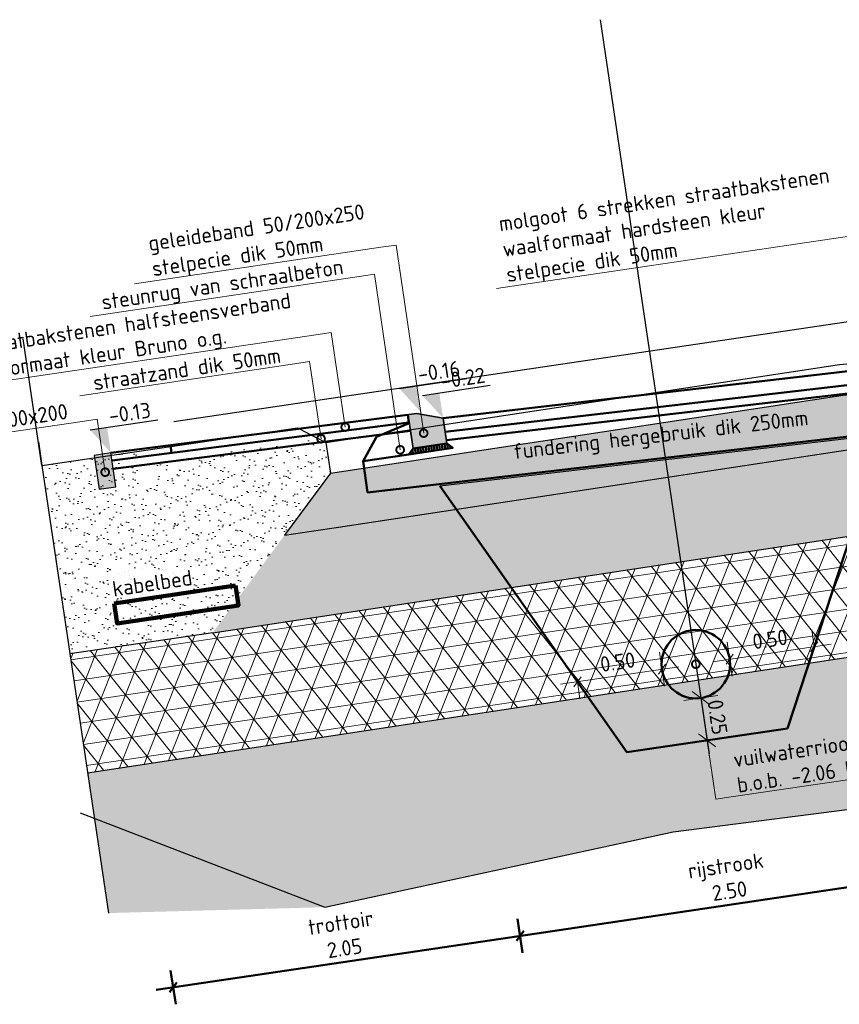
# Model space of a CAD drawing. Header units: metres. Extents: x 133846 to 269924, y 465764 to 933292.
# Tile 16 of 56: x 133869.75 to 133874.54, y 465811.18 to 465816.93. Entities that reach past the tile are written whole.
import ezdxf
from ezdxf import colors
from ezdxf.entities.mleader import LeaderData, LeaderLine
from ezdxf.math import Vec2, Vec3

# ---------------------------------------------------------------- set-up
doc = ezdxf.new("R2010")
doc.units = ezdxf.units.M
for name, pattern in [('AL-NAP_LIJN', [15.25, 12, -1.5, 0.25, -1.5]), ('RI-VWA', [11, 5, -3, 0, -3]), ('XX-AFBREEK', [7, 4, -1, 1, -1])]:
    doc.linetypes.add(name, pattern=pattern)
for name, color, linetype, lineweight in [('B-WE-GW-AFBREEKLIJN-GD', 7, 'XX-AFBREEK', 25), ('B-WE-IE-TERREINAFSCHEIDING_NATUURLIJK_HAAG-GD', 60, 'IE-TERREINAFSCHEIDING-NATUURLIJK-HAAG', 25), ('B-WE-MO-BODEM-AD-50', 253, 'Continuous', 18), ('B-WE-VH-VERHARDING-GD', 253, 'Continuous', 25), ('B-WE-VH-VERHARDING_FUNDERING-AD-50', 253, 'Continuous', 18), ('N-WE-GW-SLEUF-GD', 90, 'Continuous', 50), ('N-WE-KL-DATA_KABELBED-G', 90, 'Continuous', 100), ('N-WE-KL-DATA_KABELBED-T18', 10, 'Continuous', 18), ('N-WE-RI-T18', 10, 'Continuous', 18), ('N-WE-VH-KANTOPSLUITING_GELEIDEBAND-SD', 20, 'Continuous', 25), ('N-WE-VH-KANTOPSLUITING_OPSLUITBAND-SD', 150, 'Continuous', 25), ('N-WE-VH-M', 7, 'Continuous', 18), ('N-WE-VH-VERHARDING-GD', 7, 'Continuous', 50), ('N-WE-VH-VERHARDING-T18', 10, 'Continuous', 18), ('X-XX-AL-NAP-GD', 7, 'AL-NAP_LIJN', 25), ('X-XX-AL-PEILMAAT-SD', 7, 'Continuous', 25)]:
    doc.layers.add(name, color=color, linetype=linetype, lineweight=lineweight)
doc.layers.add('N-WE-RI-VWA-GD', color=20, linetype='RI-VWA', lineweight=50, true_color=0xff3f00)
doc.layers.add('X-XX-AL-HULPLIJN-GD', color=30, linetype='Continuous', lineweight=25, plot=False)
doc.styles.add('NLCS-ISO', font='NLCS-ISO.ttf')
doc.styles.add('NLCS-ISO-M50-T18', font='NLCS-ISO.ttf', dxfattribs={"height": 0.09})
doc.linetypes.add('IE-TERREINAFSCHEIDING-NATUURLIJK-HAAG', pattern='A,7,-1.5,[67,NLCS.SHX,S=0.75,R=45,X=0,Y=0],-1.5', length=10)
doc.dimstyles.new('NLCS-M50-T18-PIJL_L2_H2', dxfattribs={"dimscale": 0.05, "dimtxt": 2.5, "dimasz": 1.8, "dimexe": 2, "dimexo": 2, "dimgap": 0.7, "dimtad": 1, "dimzin": 0, "dimdsep": 46, "dimtxsty": 'NLCS-ISO-M50-T18', "dimcen": 0, "dimdle": 2, "dimclrd": 256, "dimclre": 256, "dimclrt": 10, "dimazin": 0, "dimtfac": 1, "dimtdec": 3, "dimtofl": 0, "dimtmove": 0, "dimatfit": 3, "dimfxl": 2, "dimfxlon": 1, "dimtfillclr": 256, "dimtolj": 1, "dimtzin": 0, "dimlwd": -1, "dimlwe": -1, "dimarcsym": 0})
doc.dimstyles.new('NLCS-M50-T18-SCHRAP_L2_H2', dxfattribs={"dimscale": 0.05, "dimtxt": 2.5, "dimasz": 1.008, "dimexe": 2, "dimexo": 2, "dimgap": 0.7, "dimtad": 1, "dimzin": 0, "dimdsep": 46, "dimtxsty": 'NLCS-ISO-M50-T18', "dimblk": 'OBLIQUE', "dimcen": 0, "dimdle": 2, "dimclrd": 256, "dimclre": 256, "dimclrt": 10, "dimazin": 0, "dimtfac": 1, "dimtdec": 3, "dimtofl": 0, "dimtmove": 0, "dimatfit": 3, "dimldrblk": 'OBLIQUE', "dimfxl": 2, "dimfxlon": 1, "dimtfillclr": 256, "dimtolj": 1, "dimtzin": 0, "dimlwd": -1, "dimlwe": -1, "dimarcsym": 0})
pattern_1 = [(45.952767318, (68751.45991, -15701.50299), (-0.017277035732, 0.094831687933), [0, -0.076, 0, -0.085, 0, -0.08125]), (15.952767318, (68751.45991, -15701.50299), (0.066785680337, 0.152581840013), [0, -0.041, 0, -0.0685, 0, -0.02625]), (335.952767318, (68751.399074, -15701.51203), (0.15397411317, 0.023167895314), [0, -0.025, 0, -0.09, 0, -0.1175]), (325.952767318, (68751.39907, -15701.51203), (0.142222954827, 0.065501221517), [0, -0.0125, 0, -0.059, 0, -0.0675])]

# ---------------------------------------------------------------- blocks, each defined once
blk = doc.blocks.new('_Oblique')
at = {"color": 0, "linetype": 'ByBlock', "lineweight": -2}
blk.add_line((-0.5, -0.5), (0.5, 0.5), dxfattribs=at)
blk = doc.blocks.new('*D252')
at = {"layer": 'Defpoints', "color": 0, "transparency": 16777216}
for p in [(133873.5007, 465813.1361), (133873.0061, 465813.0626), (133873.5669, 465812.6909)]:
    blk.add_point(p, dxfattribs=at)
at = {"layer": 'N-WE-VH-M', "transparency": 16777216}
for p, q in [((133873.5154, 465813.0371), (133873.486, 465813.235)), ((133872.9072, 465813.0479), (133873.5996, 465813.1508)), ((133873.0061, 465813.0626), (133873.0208, 465812.9636))]:
    blk.add_line(p, q, dxfattribs=at)
at = {"layer": 'N-WE-VH-M', "transparency": 16777216, "xscale": 0.0504, "yscale": 0.0504, "zscale": 0.0504}
for p, rotation in [((133873.5007, 465813.1361), 8.452767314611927), ((133873.0061, 465813.0626), 188.4527673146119)]:
    blk.add_blockref('_Oblique', p, dxfattribs=dict(at, rotation=rotation))
at = {"layer": 'N-WE-VH-M', "color": 10, "transparency": 16777216, "insert": (133873.2417, 465813.1784), "char_height": 0.09, "attachment_point": 5, "rotation": 8.45277, "style": 'NLCS-ISO-M50-T18'}
blk.add_mtext('\\A1;0.50', dxfattribs=at)
blk = doc.blocks.new('*D253')
at = {"layer": 'Defpoints', "color": 0, "transparency": 16777216}
for p in [(133874.3909, 465813.2683), (133874.3909, 465813.2683), (133873.9625, 465812.7497)]:
    blk.add_point(p, dxfattribs=at)
at = {"layer": 'N-WE-VH-M', "transparency": 16777216}
for p, q in [((133874.3909, 465813.2683), (133874.3762, 465813.3673)), ((133873.7975, 465813.1802), (133874.4899, 465813.283)), ((133873.9111, 465813.0959), (133873.8817, 465813.2938))]:
    blk.add_line(p, q, dxfattribs=at)
at = {"layer": 'N-WE-VH-M', "transparency": 16777216, "xscale": 0.0504, "yscale": 0.0504, "zscale": 0.0504}
for p, rotation in [((133874.3909, 465813.2683), 8.452767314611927), ((133873.8964, 465813.1949), 188.4527673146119)]:
    blk.add_blockref('_Oblique', p, dxfattribs=dict(at, rotation=rotation))
at = {"layer": 'N-WE-VH-M', "color": 10, "transparency": 16777216, "insert": (133874.1319, 465813.3107), "char_height": 0.09, "attachment_point": 5, "rotation": 8.45277, "style": 'NLCS-ISO-M50-T18'}
blk.add_mtext('\\A1;0.50', dxfattribs=at)
blk = doc.blocks.new('_DotSmall')
at = {"color": 0, "linetype": 'ByBlock', "const_width": 0.5}
blk.add_lwpolyline([(-0.0625, 0, 1), (0.0625, 0, 1)], format="xyb", close=True, dxfattribs=at)
blk = doc.blocks.new('*D254')
at = {"layer": 'Defpoints', "color": 0, "transparency": 16777216}
for p in [(133873.1345, 465812.8794), (133874.2345, 465812.7902), (133873.7647, 465812.7203)]:
    blk.add_point(p, dxfattribs=at)
at = {"layer": 'N-WE-VH-M', "transparency": 16777216}
for p, q in [((133873.7132, 465813.0665), (133873.7794, 465812.6214)), ((133873.629, 465812.9529), (133873.8269, 465812.9823)), ((133873.8636, 465812.735), (133873.6658, 465812.7056))]:
    blk.add_line(p, q, dxfattribs=at)
at = {"layer": 'N-WE-VH-M', "transparency": 16777216, "xscale": 0.09, "yscale": 0.09, "zscale": 0.09}
for p, rotation in [((133873.7279, 465812.9676), 98.45276731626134), ((133873.7647, 465812.7203), 278.4527673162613)]:
    blk.add_blockref('_Oblique', p, dxfattribs=dict(at, rotation=rotation))
at = {"layer": 'N-WE-VH-M', "color": 10, "transparency": 16777216, "insert": (133873.8254, 465812.8557), "char_height": 0.09, "attachment_point": 5, "rotation": 278.45277, "style": 'NLCS-ISO-M50-T18'}
blk.add_mtext('\\A1;0.25', dxfattribs=at)
blk = doc.blocks.new('SAL-PEILMAAT_INFRACAD_H01-SOD')
blk.add_line((-2, 3), (6, 3))
blk.add_solid([(-2, 3), (0, 3), (0, 0)])
at = {"style": 'NLCS-ISO'}
blk.add_attdef('...', (0.4, 3.4), '', height=1.8, dxfattribs=at)
blk = doc.blocks.new('N-SVH-KANTOPSLUITING_OPSLUITBAND_100X200-D')
blk.add_hatch(color=8).paths.add_polyline_path([(-0.1, -0.2), (0, -0.2), (0, 0), (-0.1, 0)])
at = {"flags": 128}
blk.add_lwpolyline([(-0.1, -0.2), (0, -0.2), (0, 0), (-0.1, 0)], close=True, dxfattribs=at)
blk = doc.blocks.new('*D304')
at = {"layer": 'Defpoints', "color": 0, "transparency": 16777216}
for p in [(133874.7056, 465814.8925), (133872.221, 465814.6042), (133875.1438, 465811.9441)]:
    blk.add_point(p, dxfattribs=at)
at = {"layer": 'N-WE-VH-VERHARDING-GD', "transparency": 16777216}
for p, q in [((133875.1291, 465812.043), (133875.1585, 465811.8452)), ((133872.572, 465811.5619), (133875.2427, 465811.9588)), ((133872.6562, 465811.6755), (133872.6856, 465811.4777))]:
    blk.add_line(p, q, dxfattribs=at)
at = {"layer": 'N-WE-VH-VERHARDING-GD', "transparency": 16777216, "xscale": 0.0504, "yscale": 0.0504, "zscale": 0.0504}
for p, rotation in [((133875.1438, 465811.9441), 8.452767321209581), ((133872.6709, 465811.5766), 188.4527673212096)]:
    blk.add_blockref('_Oblique', p, dxfattribs=dict(at, rotation=rotation))
at = {"layer": 'N-WE-VH-VERHARDING-GD', "color": 10, "transparency": 16777216, "insert": (133873.8846, 465811.9137), "char_height": 0.09, "attachment_point": 5, "rotation": 8.45277, "style": 'NLCS-ISO-M50-T18'}
blk.add_mtext('\\A1;rijstrook\\P2.50', dxfattribs=at)
blk = doc.blocks.new('*D305')
at = {"layer": 'Defpoints', "color": 0, "transparency": 16777216}
for p in [(133872.2328, 465814.525), (133870.1811, 465814.3849), (133872.6709, 465811.5766)]:
    blk.add_point(p, dxfattribs=at)
at = {"layer": 'N-WE-VH-VERHARDING-GD', "transparency": 16777216}
for p, q in [((133872.6562, 465811.6755), (133872.6856, 465811.4777)), ((133870.5443, 465811.2606), (133872.7698, 465811.5913)), ((133870.6285, 465811.3742), (133870.6579, 465811.1764))]:
    blk.add_line(p, q, dxfattribs=at)
at = {"layer": 'N-WE-VH-VERHARDING-GD', "transparency": 16777216, "xscale": 0.0504, "yscale": 0.0504, "zscale": 0.0504}
for p, rotation in [((133872.6709, 465811.5766), 8.452767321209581), ((133870.6432, 465811.2753), 188.4527673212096)]:
    blk.add_blockref('_Oblique', p, dxfattribs=dict(at, rotation=rotation))
at = {"layer": 'N-WE-VH-VERHARDING-GD', "color": 10, "transparency": 16777216, "insert": (133871.6343, 465811.5793), "char_height": 0.09, "attachment_point": 5, "rotation": 8.45277, "style": 'NLCS-ISO-M50-T18'}
blk.add_mtext('\\A1;trottoir\\P2.05', dxfattribs=at)
blk = doc.blocks.new('*U301')
h = blk.add_hatch(color=253)
h.dxf.hatch_style = 1
h.paths.add_polyline_path([(-0.2, -0.15), (-0.2, 0.045), (-0.195, 0.05), (-0.15, 0.05), (0, 0), (0, -0.15)])
at = {"layer": 'N-WE-VH-VERHARDING-GD', "linetype": 'Continuous'}
h = blk.add_hatch(dxfattribs=at)
h.set_pattern_fill('ANSI31', color=256, scale=0.005, angle=45, style=0)
h.set_pattern_definition([(90, (89116.596445, 436374.920416), (-0.015875, 2e-18), [])])
h.paths.add_polyline_path([(-0.2, -0.15), (0, -0.15), (0.03, -0.18), (-0.23, -0.18)])
at = {"lineweight": 35}
blk.add_lwpolyline([(-0.2, -0.15), (-0.2, 0.045), (-0.195, 0.05), (-0.15, 0.05), (0, 0), (0, -0.15)], close=True, dxfattribs=at)
at = {"layer": 'N-WE-VH-VERHARDING-GD', "linetype": 'Continuous'}
for p, q in [((-0.4, -0.05), (-0.2, 0)), ((-0.4, -0.05), (-0.5, -0.18)), ((-0.23, -0.18), (-0.5, -0.18))]:
    blk.add_line(p, q, dxfattribs=at)
at = {"layer": 'N-WE-VH-VERHARDING-GD', "linetype": 'Continuous', "flags": 128}
blk.add_lwpolyline([(-0.2, -0.15), (0, -0.15), (0.03, -0.18), (-0.23, -0.18)], close=True, dxfattribs=at)

msp = doc.modelspace()

# ---------------------------------------------------------------- hatches: boundary and pattern name
at = {"layer": 'B-WE-MO-BODEM-AD-50'}
h = msp.add_hatch(dxfattribs=at)
h.set_pattern_fill('AMO-BODEM_ZAND-SO', color=256, scale=0.05, angle=8.45277, pattern_type=2)
h.set_pattern_definition(pattern_1)
h.paths.add_polyline_path([(133874.6587, 465813.9247), (133878.475, 465814.2754), (133877.9313, 465814.7275), (133877.6127, 465814.6982), (133874.5982, 465814.4213), (133871.6101, 465813.9672), (133871.2937, 465813.9191), (133870.8745, 465813.3496)])
h = msp.add_hatch(dxfattribs=at)
h.set_pattern_fill('AVH-FUNDERING_EPS-SO', color=256, scale=0.025, pattern_type=2)
h.set_pattern_definition([(8.452767, (134750.32568, 465499.42873), (-0.018374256, 0.123642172), []), (68.452767, (134750.32568, 465499.42873), (-0.11626439, 0.045908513), []), (128.452767, (134750.32568, 465499.42873), (-0.097890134, -0.077733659), [])])
h.paths.add_polyline_path([(133874.6587, 465813.9247), (133870.8745, 465813.3496), (133870.04, 465813.2256), (133870.1432, 465812.5309), (133874.7434, 465813.2296), (133879.2361, 465813.6423), (133880.4501, 465813.8227), (133880.3417, 465814.5528), (133878.475, 465814.2754)])
h = msp.add_hatch(dxfattribs=at)
h.set_pattern_fill('AMO-BODEM_ZAND-SO', color=256, scale=0.05, angle=8.45277, pattern_type=2)
h.set_pattern_definition([(54.405535, (134750.01943, 465501.489536), (-0.031029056, 0.0912619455), [0, -0.076, 0, -0.085, 0, -0.08125]), (24.405535, (134750.01943, 465501.48954), (0.04363159, 0.160741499), [0, -0.041, 0, -0.0685, 0, -0.02625]), (344.405535, (134749.960585, 465501.47165), (0.1488960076, 0.04554951), [0, -0.025, 0, -0.09, 0, -0.1175]), (334.405535, (134749.96059, 465501.47165), (0.13104975, 0.085695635), [0, -0.0125, 0, -0.059, 0, -0.0675])])
h.paths.add_polyline_path([(133871.2937, 465813.9191), (133871.562, 465814.2835), (133871.535, 465814.4615), (133871.4894, 465814.4856), (133870.5409, 465814.3446), (133870.5586, 465814.2259), (133870.4596, 465814.2112), (133870.4302, 465814.4091), (133869.8763, 465814.327), (133870.04, 465813.2256), (133870.8745, 465813.3496), (133871.0857, 465813.6365)])
h = msp.add_hatch(dxfattribs=at)
h.set_pattern_fill('AMO-BODEM_ZAND-SO', color=256, scale=0.05, angle=8.45277, pattern_type=2)
h.set_pattern_definition(pattern_1)
h.paths.add_polyline_path([(133870.1432, 465812.5309), (133870.2652, 465811.71), (133871.5307, 465811.7442), (133873.5661, 465812.1842), (133875.6755, 465812.4558), (133880.5156, 465813.3825), (133880.4501, 465813.8227), (133879.2361, 465813.6423), (133874.7434, 465813.2296)])
at = {"layer": 'B-WE-VH-VERHARDING_FUNDERING-AD-50'}
h = msp.add_hatch(dxfattribs=at)
h.set_pattern_fill('AVH-FUNDERING_02-SO', color=256, scale=0.25, angle=8.45277, pattern_type=2)
h.set_pattern_definition([(8.452767, (132084.8356, 465365.30713), (0.21053583, 0.284032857), [0.03125, -0.21875]), (98.452767, (132084.8356, 465365.30713), (-0.284032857, 0.21053583), [0.03125, -0.21875]), (143.452767, (132084.86652, 465365.31173), (-0.247284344, -0.036748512), [0.044194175, -0.309359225]), (8.452767, (132084.84585, 465365.45083), (0.21053583, 0.284032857), [0.03125, -0.21875]), (53.452767, (132084.8636, 465365.43767), (-0.036748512, 0.247284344), [0.022097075, -0.3314563]), (143.452767, (132084.8636, 465365.43767), (-0.247284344, -0.036748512), [0.022097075, -0.3314563]), (8.452767, (132084.9294, 465365.52643), (0.21053583, 0.284032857), [0.044194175, -0.205805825]), (53.452767, (132084.9294, 465365.52643), (-0.036748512, 0.247284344), [0.03125, -0.3223034]), (143.452767, (132084.9731, 465365.53292), (-0.247284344, -0.036748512), [0.03125, -0.3223034]), (98.452767, (132084.99643, 465365.39422), (-0.284032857, 0.21053583), [0.03125, -0.21875]), (53.452767, (132084.99643, 465365.39422), (-0.036748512, 0.247284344), [0.022097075, -0.3314563]), (143.452767, (132085.00959, 465365.41197), (-0.247284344, -0.036748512), [0.022097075, -0.3314563]), (8.452767, (132084.85733, 465365.37355), (0.21053583, 0.284032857), [0.015625, -0.209375]), (8.452767, (132085.0336, 465365.46293), (0.21053583, 0.284032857), [0.015625, -0.209375]), (98.452767, (132084.95174, 465365.48236), (-0.284032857, 0.21053583), [0.015625, -0.209375]), (143.452767, (132085.00332, 465365.34785), (-0.247284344, -0.036748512), [0.022097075, -0.3314563]), (143.452767, (132084.86987, 465365.50178), (-0.247284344, -0.036748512), [0.022097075, -0.3314563]), (53.452767, (132084.93947, 465365.4055), (-0.036748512, 0.247284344), [0.022097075, -0.3314563]), (98.452767, (132084.91602, 465365.35068), (-0.284032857, 0.21053583), [0.00390625, -0.24609375]), (98.452767, (132084.9121, 465365.45672), (-0.284032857, 0.21053583), [0.00390625, -0.24609375]), (98.452767, (132085.0217, 465365.51645), (-0.284032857, 0.21053583), [0.00390625, -0.24609375]), (98.452767, (132085.0451, 465365.38566), (-0.284032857, 0.21053583), [0.00390625, -0.24609375])])
h.paths.add_polyline_path([(133871.562, 465814.2835), (133871.2937, 465813.9191), (133871.6101, 465813.9672), (133874.5982, 465814.4213), (133877.6127, 465814.6982), (133877.9313, 465814.7275), (133877.5834, 465815.0169), (133874.5595, 465814.7391)])

# ---------------------------------------------------------------- linework, layer by layer
at = {"layer": 'B-WE-GW-AFBREEKLIJN-GD'}
msp.add_lwpolyline([(133869.8763, 465814.327), (133870.2652, 465811.71)], dxfattribs=at)
at = {"layer": 'B-WE-IE-TERREINAFSCHEIDING_NATUURLIJK_HAAG-GD'}
msp.add_lwpolyline([(133869.8763, 465814.327), (133869.766, 465815.0689)], dxfattribs=at)
at = {"layer": 'B-WE-VH-VERHARDING-GD'}
for points in [[(133871.535, 465814.4615), (133874.5377, 465814.9178), (133877.5669, 465815.1961)], [(133871.562, 465814.2835), (133874.5595, 465814.7391), (133877.5834, 465815.0169)], [(133871.6101, 465813.9672), (133874.5982, 465814.4213), (133877.6127, 465814.6982)], [(133869.8763, 465814.327), (133871.3706, 465814.5483), (133871.535, 465814.4615)], [(133871.535, 465814.4615), (133871.562, 465814.2835)], [(133870.8745, 465813.3496), (133874.6587, 465813.9247), (133878.475, 465814.2754)], [(133871.562, 465814.2835), (133871.2937, 465813.9191)], [(133871.2937, 465813.9191), (133871.6101, 465813.9672)], [(133870.1433, 465812.5305), (133874.7434, 465813.2296), (133879.2361, 465813.6423), (133880.4501, 465813.8227)], [(133870.8745, 465813.3496), (133870.04, 465813.2256)]]:
    msp.add_lwpolyline(points, dxfattribs=at)
at = {"layer": 'N-WE-GW-SLEUF-GD'}
for p, q in [((133874.2345, 465812.7902), (133874.7784, 465814.4529)), ((133872.2026, 465814.2094), (133873.2949, 465812.6505)), ((133873.2949, 465812.6505), (133874.2345, 465812.7902))]:
    msp.add_line(p, q, dxfattribs=at)
at = {"layer": 'N-WE-KL-DATA_KABELBED-G'}
for points in [[(133870.2979, 465813.5194), (133871.0074, 465813.6249)], [(133870.2979, 465813.5194), (133870.3151, 465813.4039), (133871.0245, 465813.5093), (133871.0074, 465813.6249)]]:
    msp.add_lwpolyline(points, dxfattribs=at)
at = {"layer": 'N-WE-RI-VWA-GD', "linetype": 'Continuous'}
msp.add_circle((133873.6985, 465813.1655), 0.2, dxfattribs=at)
at = {"layer": 'N-WE-VH-VERHARDING-GD'}
for p, q in [((133870.2793, 465814.4015), (133872.0158, 465814.6242)), ((133872.0158, 465814.6242), (133872.0216, 465814.5796)), ((133872.0216, 465814.5796), (133870.2859, 465814.357)), ((133870.6327, 465814.4015), (133870.6269, 465814.4461))]:
    msp.add_line(p, q, dxfattribs=at)
for points in [[(133872.221, 465814.6041), (133874.7056, 465814.8925)], [(133872.2328, 465814.5249), (133874.7174, 465814.8133)], [(133872.2401, 465814.4755), (133874.8738, 465814.7811)], [(133871.7529, 465814.3526), (133871.78, 465814.1704), (133874.9106, 465814.5337)]]:
    msp.add_lwpolyline(points, dxfattribs=at)
at = {"layer": 'N-WE-VH-VERHARDING-GD', "flags": 128}
msp.add_lwpolyline([(133872.0298, 465814.5302), (133870.2932, 465814.3076)], dxfattribs=at)
at = {"layer": 'X-XX-AL-HULPLIJN-GD'}
for points in [[(133873.1384, 465816.9346), (133873.7765, 465812.6412)], [(133869.8557, 465814.4655), (133869.8763, 465814.327)], [(133870.0991, 465812.2963), (133871.5307, 465811.7442), (133873.5661, 465812.1842), (133875.6755, 465812.4558), (133878.1358, 465812.8794), (133879.4927, 465813.4289)]]:
    msp.add_lwpolyline(points, dxfattribs=at)
at = {"layer": 'X-XX-AL-HULPLIJN-GD', "flags": 128}
msp.add_lwpolyline([(133872.2026, 465814.2094), (133874.7972, 465814.5105)], dxfattribs=at)
at = {"layer": 'X-XX-AL-NAP-GD'}
msp.add_lwpolyline([(133882.5161, 465816.3461), (133862.5019, 465813.3718)], dxfattribs=at)

# ---------------------------------------------------------------- block references
at = {"layer": 'N-WE-VH-KANTOPSLUITING_GELEIDEBAND-SD', "rotation": 8.452767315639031}
msp.add_blockref('*U301', (133872.221, 465814.6042), dxfattribs=at)
at = {"layer": 'N-WE-VH-KANTOPSLUITING_OPSLUITBAND-SD', "rotation": 8.452767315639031}
msp.add_blockref('N-SVH-KANTOPSLUITING_OPSLUITBAND_100X200-D', (133870.2793, 465814.4012), dxfattribs=at)
at = {"layer": 'X-XX-AL-PEILMAAT-SD', "xscale": 0.05, "yscale": 0.05, "zscale": 0.05, "rotation": 8.452767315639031}
for p, values in [((133872.0861, 465814.6447), {'...': '-0.16'}), ((133872.221, 465814.6041), {'...': '-0.22'}), ((133870.2793, 465814.4015), {'...': '-0.13'})]:
    msp.add_blockref('SAL-PEILMAAT_INFRACAD_H01-SOD', p, dxfattribs=at).add_auto_attribs(values)

# ---------------------------------------------------------------- texts
at = {"layer": 'N-WE-KL-DATA_KABELBED-T18', "insert": (133870.2819, 465813.6493), "char_height": 0.09, "attachment_point": 1, "rotation": 8.45277, "style": 'NLCS-ISO-M50-T18'}
msp.add_mtext_dynamic_manual_height_columns('kabelbed', width=1.327734, gutter_width=1.8, heights=[0], dxfattribs=at)
at = {"layer": 'N-WE-VH-VERHARDING-T18', "insert": (133873.4948, 465814.4952), "char_height": 0.09, "attachment_point": 5, "rotation": 6.61993, "style": 'NLCS-ISO-M50-T18'}
msp.add_mtext_dynamic_manual_height_columns('fundering hergebruik dik 250mm', width=2.079466, gutter_width=0.45, heights=[0], dxfattribs=at)

# ---------------------------------------------------------------- dimensions: what is measured, and where the dimension line sits
at = {"layer": 'N-WE-VH-M'}
for base, p1, p2, picture, middle in [((133874.3909, 465813.2683), (133873.9625, 465812.7497), (133874.3909, 465813.2683), '*D253', (133874.1437, 465813.2316)), ((133873.5007, 465813.1361), (133873.0061, 465813.0626), (133873.5669, 465812.6909), '*D252', (133873.2534, 465813.0993))]:
    dim = msp.add_linear_dim(base=base, p1=p1, p2=p2, angle=8.45277, dimstyle='NLCS-M50-T18-SCHRAP_L2_H2', dxfattribs=at)
    dim.commit()
    dim.dimension.update_dxf_attribs({"geometry": picture, "text_midpoint": middle, "dimtype": 160})
dim = msp.add_linear_dim(base=(133873.7647, 465812.7203), p1=(133873.1345, 465812.8794), p2=(133874.2345, 465812.7902), angle=98.45277, dimstyle='NLCS-M50-T18-PIJL_L2_H2', override={"dimtoh": 1, "dimblk1": 'Oblique', "dimblk2": 'Oblique', "dimsah": 1}, dxfattribs=at)
dim.commit()
dim.dimension.update_dxf_attribs({"geometry": '*D254', "text_midpoint": (133873.7463, 465812.844), "dimtype": 160})
at = {"layer": 'N-WE-VH-VERHARDING-GD'}
for base, p1, p2, text, picture, middle in [((133875.1438, 465811.9441), (133872.221, 465814.6042), (133874.7056, 465814.8925), 'rijstrook\\P<>', '*D304', (133873.8846, 465811.9137)), ((133872.6709, 465811.5766), (133870.1811, 465814.3849), (133872.2328, 465814.525), 'trottoir\\P<>', '*D305', (133871.6343, 465811.5793))]:
    dim = msp.add_linear_dim(base=base, p1=p1, p2=p2, angle=8.45277, text=text, dimstyle='NLCS-M50-T18-SCHRAP_L2_H2', dxfattribs=at)
    dim.commit()
    dim.dimension.update_dxf_attribs({"geometry": picture, "text_midpoint": middle})

# ---------------------------------------------------------------- leaders
at = {"layer": 'N-WE-RI-T18'}
ml = msp.add_multileader_mtext('Standard', dxfattribs=at)
ml.set_content('vuilwaterriool %%C400\\Pb.o.b. -2.06 N.A.P.', color=256, style='NLCS-ISO-M50-T18')
ml.set_leader_properties(color=256, linetype='ByLayer', lineweight=-1)
ml.set_arrow_properties(name='DOTSMALL')
ml.build(insert=Vec2(0, 0))
ml.multileader.update_dxf_attribs({"text_left_attachment_type": 5, "text_right_attachment_type": 5, "dogleg_length": 0.09, "arrow_head_size": 0.09})
ctx = ml.context
ctx.base_point, ctx.char_height, ctx.arrow_head_size, ctx.landing_gap_size, ctx.plane_origin, ctx.plane_x_axis, ctx.plane_y_axis = Vec3(133873.9049, 465812.3889), 0.09, 0.09, 0.045, Vec3(133873.7243, 465812.9924), Vec3(0.989137, 0.146994), Vec3(-0.146994, 0.989137)
ctx.left_attachment, ctx.right_attachment = 5, 5
notes = []
notes.append((ctx, [(0, (1, 1, 0), (133873.8159, 465812.3756), (0.989137, 0.146994), 0.09, [(0, [(133873.6985, 465813.1655)], 0, [])])]))
ctx.mtext.insert, ctx.mtext.text_direction, ctx.mtext.rotation, ctx.mtext.flow_direction = Vec3(133873.9115, 465812.6507), Vec3(0.989137, 0.146994), 0.147529, 5
at = {"layer": 'N-WE-VH-VERHARDING-T18'}
ml = msp.add_multileader_mtext('Standard', dxfattribs=at)
ml.set_content('molgoot 6 strekken straatbakstenen\\Pwaalformaat hardsteen kleur \\Pstelpecie dik 50mm', color=256, style='NLCS-ISO-M50-T18')
ml.set_leader_properties(color=256, linetype='ByLayer', lineweight=-1)
ml.set_arrow_properties(name='DOTSMALL')
ml.build(insert=Vec2(0, 0))
ml.multileader.update_dxf_attribs({"text_left_attachment_type": 5, "text_right_attachment_type": 5, "dogleg_length": 0.09, "arrow_head_size": 0.09})
ctx = ml.context
ctx.base_point, ctx.char_height, ctx.arrow_head_size, ctx.landing_gap_size, ctx.plane_origin, ctx.plane_x_axis, ctx.plane_y_axis = Vec3(133872.5577, 465815.3656), 0.09, 0.09, 0.045, Vec3(133876.8289, 465815.2122), Vec3(0.989137, 0.146994), Vec3(-0.146994, 0.989137)
ctx.left_attachment, ctx.right_attachment = 5, 5
notes.append((ctx, [(0, (1, 1, 0), (133874.7388, 465815.6898), (-0.989137, -0.146994), 0.09, [(0, [(133874.8658, 465814.8353)], 0, [])])]))
ctx.mtext.insert, ctx.mtext.text_direction, ctx.mtext.rotation, ctx.mtext.flow_direction = Vec3(133872.541, 465815.7847), Vec3(0.989137, 0.146994), 0.147529, 5
ml = msp.add_multileader_mtext('Standard', dxfattribs=at)
ml.set_content('geleideband 50/200x250\\Pstelpecie dik 50mm', color=256, style='NLCS-ISO-M50-T18')
ml.set_leader_properties(color=256, linetype='ByLayer', lineweight=-1)
ml.set_arrow_properties(name='DOTSMALL')
ml.build(insert=Vec2(0, 0))
ml.multileader.update_dxf_attribs({"text_left_attachment_type": 5, "text_right_attachment_type": 5, "dogleg_length": 0.09, "arrow_head_size": 0.09})
ctx = ml.context
ctx.base_point, ctx.char_height, ctx.arrow_head_size, ctx.landing_gap_size, ctx.plane_origin, ctx.plane_x_axis, ctx.plane_y_axis = Vec3(133870.4861, 465815.3998), 0.09, 0.09, 0.045, Vec3(133874.0664, 465814.9382), Vec3(0.989137, 0.146994), Vec3(-0.146994, 0.989137)
ctx.left_attachment, ctx.right_attachment = 5, 5
notes.append((ctx, [(0, (1, 1, 0), (133871.946, 465815.6167), (-0.989137, -0.146994), 0.09, [(0, [(133872.1077, 465814.5165)], 0, [])])]))
ctx.mtext.insert, ctx.mtext.text_direction, ctx.mtext.rotation, ctx.mtext.flow_direction = Vec3(133870.4913, 465815.6705), Vec3(0.989137, 0.146994), 0.147529, 5
ml = msp.add_multileader_mtext('Standard', dxfattribs=at)
ml.set_content('steunrug van schraalbeton', color=256, style='NLCS-ISO-M50-T18')
ml.set_leader_properties(color=256, linetype='ByLayer', lineweight=-1)
ml.set_arrow_properties(name='DOTSMALL')
ml.build(insert=Vec2(0, 0))
ml.multileader.update_dxf_attribs({"text_left_attachment_type": 5, "text_right_attachment_type": 5, "dogleg_length": 0.09, "arrow_head_size": 0.09})
ctx = ml.context
ctx.base_point, ctx.char_height, ctx.arrow_head_size, ctx.landing_gap_size, ctx.plane_origin, ctx.plane_x_axis, ctx.plane_y_axis = Vec3(133870.1908, 465815.2043), 0.09, 0.09, 0.045, Vec3(133873.4424, 465814.6811), Vec3(0.989137, 0.146994), Vec3(-0.146994, 0.989137)
ctx.left_attachment, ctx.right_attachment = 5, 5
notes.append((ctx, [(0, (1, 1, 0), (133871.8199, 465815.4464), (-0.989137, -0.146994), 0.09, [(0, [(133871.9702, 465814.4192)], 0, [])])]))
ctx.mtext.insert, ctx.mtext.text_direction, ctx.mtext.rotation, ctx.mtext.flow_direction = Vec3(133870.2181, 465815.3266), Vec3(0.989137, 0.146994), 0.147529, 5
ml = msp.add_multileader_mtext('Standard', dxfattribs=at)
ml.set_content('straatbakstenen halfsteensverband\\Pdikformaat kleur Bruno o.g.', color=256, style='NLCS-ISO-M50-T18')
ml.set_leader_properties(color=256, linetype='ByLayer', lineweight=-1)
ml.set_arrow_properties(name='DOTSMALL')
ml.build(insert=Vec2(0, 0))
ml.multileader.update_dxf_attribs({"text_left_attachment_type": 5, "text_right_attachment_type": 5, "dogleg_length": 0.09, "arrow_head_size": 0.09})
ctx = ml.context
ctx.base_point, ctx.char_height, ctx.arrow_head_size, ctx.landing_gap_size, ctx.plane_origin, ctx.plane_x_axis, ctx.plane_y_axis = Vec3(133869.4482, 465814.7906), 0.09, 0.09, 0.045, Vec3(133871.4324, 465813.9541), Vec3(0.989137, 0.146994), Vec3(-0.146994, 0.989137)
ctx.left_attachment, ctx.right_attachment = 5, 5
notes.append((ctx, [(0, (1, 1, 0), (133871.5669, 465815.1055), (-0.989137, -0.146994), 0.09, [(0, [(133871.6491, 465814.5521)], 0, [])])]))
ctx.mtext.insert, ctx.mtext.text_direction, ctx.mtext.rotation, ctx.mtext.flow_direction = Vec3(133869.4534, 465815.0613), Vec3(0.989137, 0.146994), 0.147529, 5
ml = msp.add_multileader_mtext('Standard', dxfattribs=at)
ml.set_content('straatzand dik 50mm', color=256, style='NLCS-ISO-M50-T18')
ml.set_leader_properties(color=256, linetype='ByLayer', lineweight=-1)
ml.set_arrow_properties(name='DOTSMALL')
ml.build(insert=Vec2(0, 0))
ml.multileader.update_dxf_attribs({"text_left_attachment_type": 5, "text_right_attachment_type": 5, "dogleg_length": 0.09, "arrow_head_size": 0.09})
ctx = ml.context
ctx.base_point, ctx.char_height, ctx.arrow_head_size, ctx.landing_gap_size, ctx.plane_origin, ctx.plane_x_axis, ctx.plane_y_axis = Vec3(133870.1408, 465814.7419), 0.09, 0.09, 0.045, Vec3(133871.3061, 465813.7837), Vec3(0.989137, 0.146994), Vec3(-0.146994, 0.989137)
ctx.left_attachment, ctx.right_attachment = 5, 5
notes.append((ctx, [(0, (1, 1, 0), (133871.4406, 465814.935), (-0.989137, -0.146994), 0.09, [(0, [(133871.5076, 465814.484)], 0, [])])]))
ctx.mtext.insert, ctx.mtext.text_direction, ctx.mtext.rotation, ctx.mtext.flow_direction = Vec3(133870.1695, 465814.8553), Vec3(0.989137, 0.146994), 0.147529, 5
ml = msp.add_multileader_mtext('Standard', dxfattribs=at)
ml.set_content('opsluitband 100x200', color=256, style='NLCS-ISO-M50-T18')
ml.set_leader_properties(color=256, linetype='ByLayer', lineweight=-1)
ml.set_arrow_properties(name='DOTSMALL')
ml.build(insert=Vec2(0, 0))
ml.multileader.update_dxf_attribs({"text_left_attachment_type": 5, "text_right_attachment_type": 5, "dogleg_length": 0.09, "arrow_head_size": 0.09})
ctx = ml.context
ctx.base_point, ctx.char_height, ctx.arrow_head_size, ctx.landing_gap_size, ctx.plane_origin, ctx.plane_x_axis, ctx.plane_y_axis = Vec3(133868.9531, 465814.4137), 0.09, 0.09, 0.045, Vec3(133870.0428, 465813.5959), Vec3(0.989137, 0.146994), Vec3(-0.146994, 0.989137)
ctx.left_attachment, ctx.right_attachment = 5, 5
notes.append((ctx, [(0, (1, 1, 0), (133870.1994, 465814.5989), (-0.989137, -0.146994), 0.09, [(0, [(133870.2455, 465814.2883)], 0, [])])]))
ctx.mtext.insert, ctx.mtext.text_direction, ctx.mtext.rotation, ctx.mtext.flow_direction = Vec3(133868.9804, 465814.5361), Vec3(0.989137, 0.146994), 0.147529, 5
for ctx, leaders in notes:
    for number, flags, end, landing, length, lines in leaders:
        leader = LeaderData()
        leader.index, (leader.has_last_leader_line, leader.has_dogleg_vector, leader.attachment_direction) = number, flags
        leader.last_leader_point, leader.dogleg_vector, leader.dogleg_length = Vec3(end), Vec3(landing), length
        for number, points, colour, breaks in lines:
            line = LeaderLine()
            line.index, line.vertices, line.color, line.breaks = number, Vec3.list(points), colors.encode_raw_color(colour), breaks
            leader.lines.append(line)
        ctx.leaders.append(leader)

doc.saveas('drawing.dxf')
